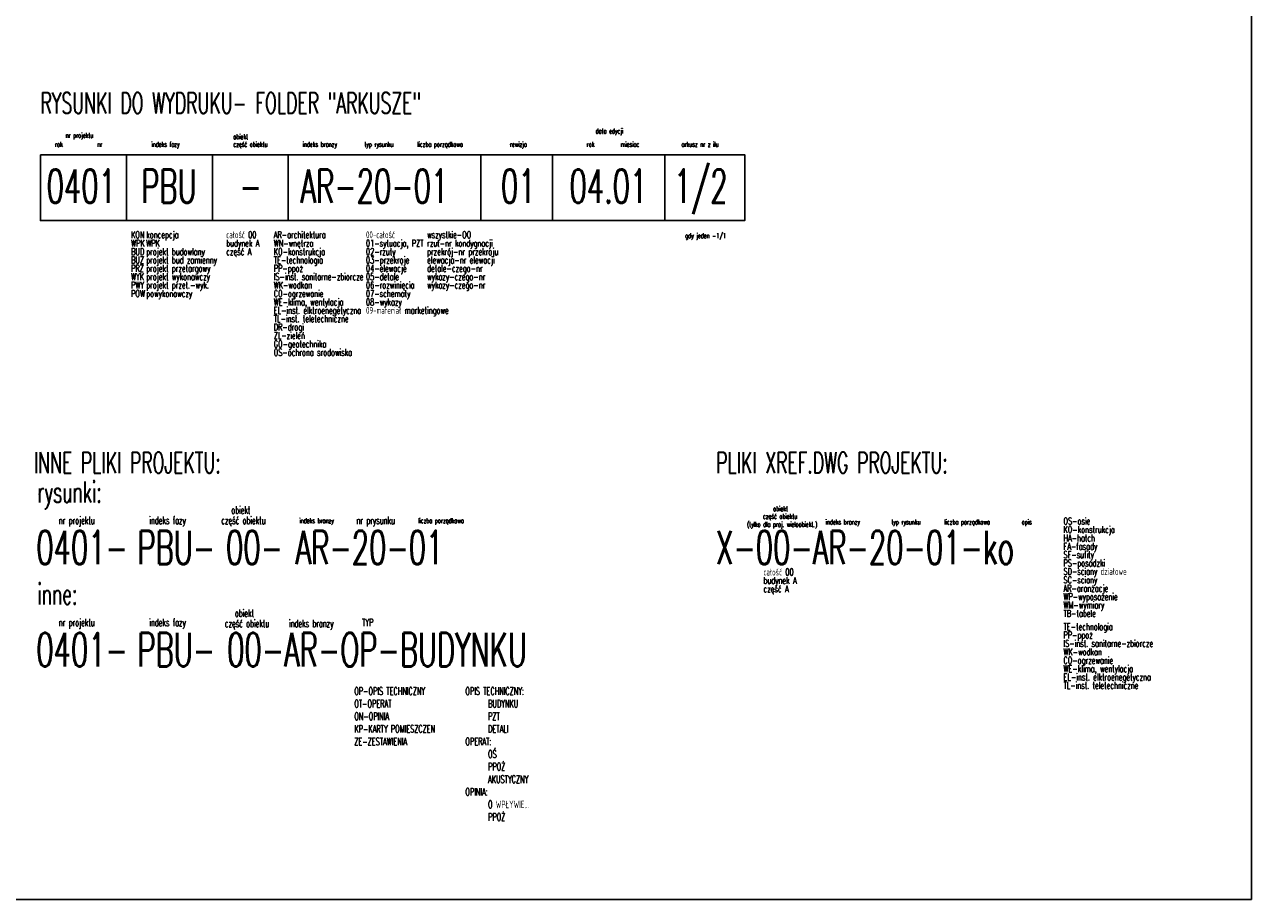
# Model space of a CAD drawing. Extents: x 41755 to 123924, y -112333 to 86187.
# Tile 149 of 256: x 50139 to 54423, y -3590 to -533. Entities that reach past the tile are written whole.
import ezdxf
from ezdxf.enums import TextEntityAlignment as Align

# ---------------------------------------------------------------- set-up
doc = ezdxf.new("R2010")
doc.units = 0
doc.header["$LTSCALE"] = 50
doc.layers.get('0').update_dxf_attribs({"color": 101, "linetype": 'CONTINUOUS'})
doc.styles.add('KA wymiar', font='romans.shx', dxfattribs={"width": 0.6})

msp = doc.modelspace()

# ---------------------------------------------------------------- linework, layer by layer
for p, q in [((50494.709, -987.958), (50494.709, -1218.068)), ((50795.319, -987.958), (50795.319, -1218.068)), ((51059.223, -987.958), (51059.223, -1218.068)), ((51732.648, -987.958), (51732.648, -1218.068)), ((51982.339, -987.958), (51982.339, -1218.068)), ((52374.466, -987.958), (52374.466, -1218.068))]:
    msp.add_line(p, q)
for points in [[(41755.108, 2558.048), (54423.318, 2558.048), (54423.318, -3589.987), (41755.108, -3589.987)], [(50194.389, -987.958), (52653.95, -987.958), (52653.95, -1218.068), (50194.389, -1218.068)]]:
    msp.add_lwpolyline(points, close=True)

# ---------------------------------------------------------------- texts
at = {"style": 'KA wymiar', "width": 0.6}
for s, height, p in [('RYSUNKI DO WYDRUKU- FOLDER "ARKUSZE"', 73.30762, (50194.389, -843.806)), ('data edycji', 17.59383, (52133.115, -914.293)), ('rok', 17.5938, (50245.11, -960.519)), ('nr projektu', 17.59383, (50282.027, -929.216)), ('indeks fazy', 17.59383, (50581.909, -960.519)), ('obiekt', 17.5938, (50867.913, -933.956)), ('część obiektu', 17.59383, (50867.913, -960.519)), ('indeks branzy', 17.59383, (51109.882, -960.519)), ('typ rysunku', 17.59383, (51325.734, -960.519)), ('liczba porządkowa', 17.59383, (51510.495, -960.519)), ('rewizja', 17.5938, (51833.546, -960.519)), ('rok', 17.5938, (52101.924, -960.519)), ('miesiac', 17.5938, (52220.588, -960.519)), ('arkusz nr z ilu', 17.59383, (52433.071, -960.519)), ('nr', 17.5938, (50393.041, -960.519)), ('0401', 117.2922, (50216.497, -1156.509)), ('PBU', 117.2922, (50546.652, -1156.509)), ('AR-20-01', 117.2922, (51102.919, -1156.509)), ('01', 117.2922, (51802.514, -1156.509)), ('04.01', 117.2922, (52041.999, -1156.509)), ('1/2', 117.2922, (52406.985, -1156.509)), ('WPK', 24, (50510.858, -1309.026)), ('KON', 24, (50510.858, -1279.703)), ('WPK', 24, (50563.875, -1309.026)), ('koncepcja', 24, (50563.875, -1279.703)), ('całość 00', 24, (50843.181, -1279.703)), ('budynek A', 24, (50843.181, -1309.026)), ('AR-architektura', 24, (51009.11, -1279.703)), ('WN-wnętrza', 24, (51009.11, -1309.026)), ('00-całość', 24, (51331.344, -1279.703)), ('01-sytuacja, PZT', 24, (51331.344, -1309.026)), ('wszystkie-OO', 24, (51544.716, -1279.703)), ('rzut-nr kondygnacji', 24, (51544.716, -1309.026)), ('gdy jeden -1/1', 17.59383, (52445.846, -1279.703)), ('BUD', 24, (50510.858, -1338.349)), ('projekt budowlany', 24, (50563.875, -1338.349)), ('część A', 24, (50843.181, -1338.349)), ('KO-konstrukcja', 24, (51009.11, -1338.349)), ('02-rzuty ', 24, (51331.344, -1338.349)), ('przekrój-nr przekroju', 24, (51544.716, -1338.349)), ('BUZ', 24, (50510.858, -1367.672)), ('projekt bud zamienny', 24, (50563.875, -1367.672)), ('projekt przetargowy', 24, (50563.875, -1396.995)), ('TE-technologia', 24, (51009.11, -1367.672)), ('PP-ppoż', 24, (51009.11, -1396.995)), ('03-przekroje', 24, (51331.344, -1367.672)), ('04-elewacje', 24, (51331.344, -1396.995)), ('elewacja-nr elewacji', 24, (51544.716, -1367.672)), ('detale-czego-nr', 24, (51544.716, -1396.995)), ('WYK', 24, (50510.858, -1426.318)), ('PRZ', 24, (50510.858, -1396.995)), ('projekt wykonawczy', 24, (50563.875, -1426.318)), ('IS-inst. sanitarne-zbiorcze', 24, (51009.11, -1426.318)), ('05-detale', 24, (51331.344, -1426.318)), ('wykazy-czego-nr', 24, (51544.716, -1426.318)), ('PWY', 24, (50510.858, -1455.641)), ('projekt przet.-wyk.', 24, (50563.875, -1455.641)), ('WK-wodkan', 24, (51009.11, -1455.641)), ('06-rozwinięcia', 24, (51331.344, -1455.641)), ('wykazy-czego-nr', 24, (51544.716, -1455.641)), ('POW', 24, (50510.858, -1484.964)), ('powykonawczy', 24, (50563.875, -1484.964)), ('WE-klima, wentylacja', 24, (51009.11, -1514.287)), ('CO-ogrzewanie', 24, (51009.11, -1484.964)), ('07-schematy', 24, (51331.344, -1484.964)), ('08-wykazy', 24, (51331.344, -1514.287)), ('EL-inst. elktroenegetyczna', 24, (51009.11, -1543.61)), ('09-materiał marketingowe', 24, (51331.344, -1543.61)), ('TL-inst. teletechniczne', 24, (51009.11, -1572.933)), ('DR-drogi', 24, (51009.11, -1602.256)), ('ZL-zieleń', 24, (51009.11, -1631.579)), ('GO-geotechnika', 24, (51009.11, -1660.902)), ('OS-ochrona srodowiska', 24, (51009.11, -1690.226)), ('INNE PLIKI PROJEKTU:', 73.30762, (50171.503, -2101.034)), ('PLIKI XREF.DWG PROJEKTU:', 73.30762, (52553.78, -2101.034)), ('rysunki:', 73.3076, (50183.853, -2202.462)), ('obiekt', 26.3907, (50860.914, -2242.468)), ('obiekt', 17.5938, (52752.94, -2233.634)), ('nr projektu', 26.39074, (50258.542, -2278.304)), ('indeks fazy', 26.39074, (50574.545, -2278.304)), ('część obiektu', 26.39074, (50825.773, -2278.304)), ('indeks branzy', 17.59383, (51098.711, -2274.856)), ('nr prysunku', 26.39074, (51298.145, -2278.304)), ('liczba porządkowa', 17.59383, (51513.602, -2274.856)), ('(tylko dla proj. wieloobiekt.)', 17.59383, (52661.703, -2288.341)), ('część obiektu', 17.59383, (52717.496, -2260.197)), ('indeks branzy', 17.59383, (52936.012, -2280.093)), ('typ rysunku', 17.59383, (53166.141, -2280.093)), ('liczba porządkowa', 17.59383, (53350.903, -2280.093)), ('opis', 17.5938, (53621.115, -2280.093)), ('OS-osie', 24, (53766.838, -2280.093)), ('0401-', 117.2922, (50180.28, -2418.85)), ('PBU-', 117.2922, (50533.506, -2418.85)), ('00-', 117.2922, (50842.698, -2418.85)), ('AR-20-01', 117.2922, (51085.725, -2418.85)), ('X-00-AR-20-01-ko', 117.29219, (52553.78, -2418.85)), ('KO-konstrukcja', 24, (53766.838, -2309.416)), ('HA-hatch ', 24, (53766.838, -2338.739)), ('FA-fasady', 24, (53766.838, -2368.062)), ('SF-sufity', 24, (53766.838, -2397.385)), ('całość 00', 24, (52719.073, -2458.146)), ('SD-sciany działowe', 24, (53766.838, -2456.031)), ('PS-posadzki', 24, (53766.838, -2426.708)), ('inne:', 73.3076, (50183.853, -2559.558)), ('budynek A', 24, (52719.073, -2487.469)), ('SC-sciany', 24, (53766.838, -2485.355)), ('część A', 24, (52719.073, -2516.792)), ('AR-aranżacje', 24, (53766.838, -2514.678)), ('WP-wyposażenie', 24, (53766.838, -2544.001)), ('WM-wymiary', 24, (53766.838, -2573.324)), ('nr projektu', 26.39074, (50258.542, -2635.4)), ('indeks fazy', 26.39074, (50574.545, -2635.4)), ('część obiektu', 26.39074, (50838.291, -2638.85)), ('obiekt', 26.3907, (50873.432, -2603.013)), ('indeks branzy', 26.39074, (51062.301, -2638.85)), ('TYP', 26.3907, (51317.675, -2635.4)), ('TB-tabele', 24, (53766.838, -2602.647)), ('TE-technologia', 24, (53766.838, -2648.874)), ('PP-ppoż', 24, (53766.838, -2678.197)), ('0401-', 117.2922, (50180.28, -2775.946)), ('PBU-', 117.2922, (50533.506, -2775.946)), ('00-AR-OP-BUDYNKU', 117.29219, (50846.618, -2775.946)), ('IS-inst. sanitarne-zbiorcze', 24, (53766.838, -2707.52)), ('WK-wodkan', 24, (53766.838, -2736.843)), ('CO-ogrzewanie', 24, (53766.838, -2766.166)), ('WE-klima, wentylacja', 24, (53766.838, -2795.489)), ('EL-inst. elktroenegetyczna', 24, (53766.838, -2824.812)), ('OP-OPIS TECHNICZNY', 26.39074, (51290.58, -2875.185)), ('OPIS TECHNICZNY:', 26.39074, (51678.371, -2875.185)), ('TL-inst. teletechniczne', 24, (53766.838, -2854.135)), ('OT-OPERAT', 26.3907, (51290.58, -2919.17)), ('BUDYNKU', 26.3907, (51757.458, -2919.17)), ('ON-OPINIA', 26.3907, (51290.58, -2963.154)), ('PZT', 26.3907, (51757.458, -2963.154)), ('KP-KARTY POMIESZCZEN', 26.39074, (51290.58, -3007.139)), ('DETALI', 26.3907, (51757.458, -3007.139)), ('ZE-ZESTAWIENIA', 26.39074, (51290.58, -3051.124)), ('OPERAT:', 26.3907, (51678.371, -3051.124)), ('OŚ', 26.3907, (51757.458, -3095.108)), ('PPOŻ', 26.3907, (51757.458, -3139.093)), ('AKUSTYCZNY', 26.3907, (51757.458, -3183.077)), ('OPINIA:', 26.3907, (51678.371, -3227.062)), ('O WPŁYWIE...', 26.39074, (51757.458, -3271.046)), ('PPOŻ', 26.3907, (51757.458, -3315.031))]:
    msp.add_text(s, height=height, dxfattribs=at).set_placement(p)
msp.add_text('-', height=117.292, dxfattribs=at).set_placement((50928.63, -1156.509), align=Align.CENTER)

doc.saveas('drawing.dxf')
